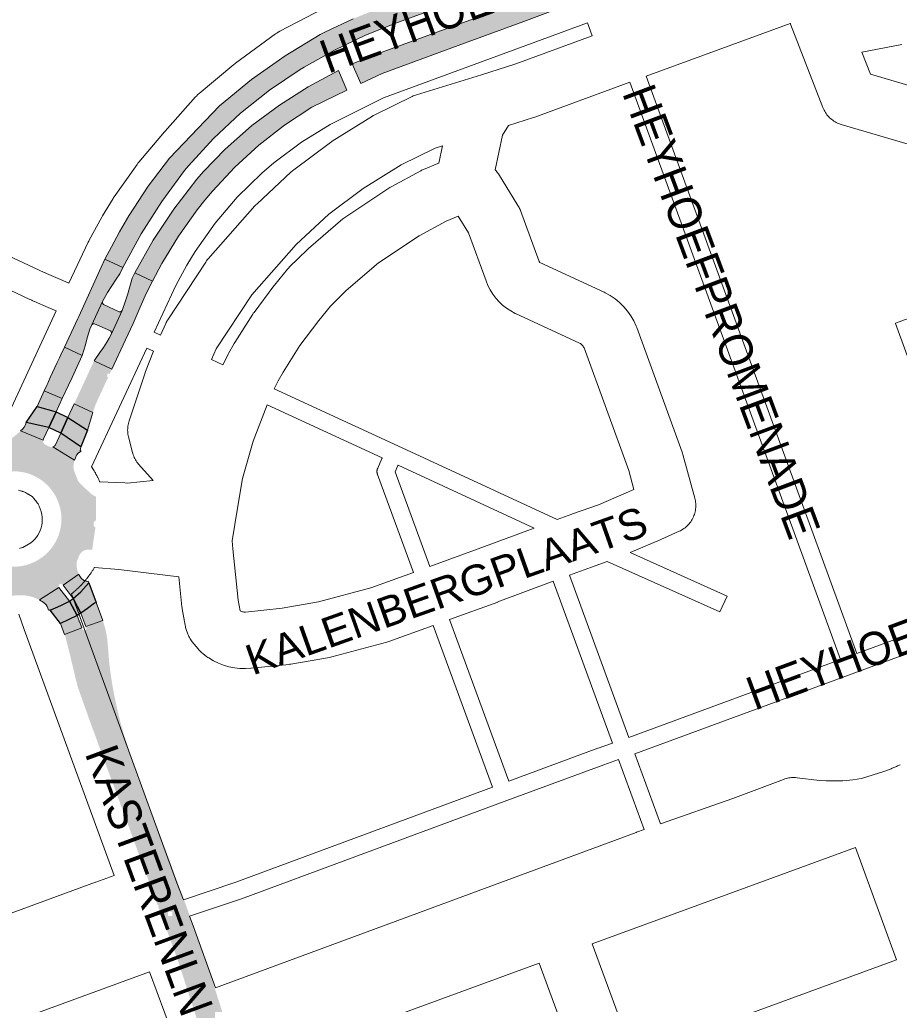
# Paper-space layout 'Layout1' of a CAD drawing. Header units: metres. Extents: x 123097 to 144122, y 392739 to 407589.
# Tile 61 of 256: x 128288 to 128491, y 398719 to 398946. Entities that reach past the tile are written whole.
import ezdxf
from ezdxf.enums import TextEntityAlignment as Align

# ---------------------------------------------------------------- set-up
doc = ezdxf.new("R2010")
doc.units = ezdxf.units.M
doc.header["$MEASUREMENT"] = 0
for name, color, linetype, lineweight in [('gs-anno-wegen algemeen tekst', 7, 'Continuous', 0), ('gs-knt-aanvullende hoofdweg', 7, 'Continuous', 0), ('gs-knt-fietspaden', 7, 'Continuous', 0), ('gs-knt-paden', 7, 'Continuous', 0), ('gs-knt-wegen algemeen', 7, 'Continuous', 0), ('ir-ARC-asfalt-hoofdwegen-te inspecteren', 5, 'Continuous', 0), ('ir-ARC-fietspaden naastliggend- te inspecteren', 1, 'Continuous', 0)]:
    doc.layers.add(name, color=color, linetype=linetype, lineweight=lineweight)
doc.styles.add('Style-Arial', font='arial.ttf')

psp = doc.layouts.get("Layout1")

# ---------------------------------------------------------------- hatches: boundary and pattern name
at = {"layer": 'ir-ARC-asfalt-hoofdwegen-te inspecteren', "linetype": 'Continuous', "lineweight": 13}
for points in [[(128407.186, 398957.054), (128405.568, 398961.317), (128402.223, 398960.087), (128401.87, 398959.936), (128401.502, 398959.825), (128398.855, 398958.854), (128397.79, 398958.483), (128383.627, 398953.276), (128371.316, 398948.725), (128364.935, 398946.192), (128358.721, 398943.272), (128357.37, 398942.58), (128349.237, 398937.68), (128341.485, 398932.198), (128334.154, 398926.163), (128322.625, 398914.053), (128317.707, 398907.606), (128313.27, 398900.82), (128311.133, 398897.145), (128309.269, 398893.642), (128307.752, 398890.85), (128311.844, 398888.896), (128316.078, 398896.656), (128320.83, 398904.108), (128326.08, 398911.22), (128327.03, 398912.33), (128332.773, 398918.619), (128338.999, 398924.429), (128345.67, 398929.723), (128352.742, 398934.468), (128353.67, 398935.04), (128360.603, 398938.927), (128367.768, 398942.366), (128375.137, 398945.344), (128398.429, 398953.877), (128406.721, 398956.878)], [(128371.99, 398938.641), (128364.724, 398935.795), (128366.718, 398931.259), (128371.62, 398933.61), (128390.577, 398940.595), (128404.253, 398945.587), (128410.413, 398947.844), (128410.572, 398947.903), (128408.996, 398952.182), (128408.504, 398951.99)], [(128298.429, 398870.571), (128302.52, 398868.653), (128303.273, 398871.079), (128303.578, 398872.378), (128303.953, 398873.662), (128304.305, 398874.681), (128304.699, 398875.68), (128307.193, 398881.041), (128308.355, 398883.175), (128310.358, 398886.197), (128311.154, 398887.441), (128311.844, 398888.896), (128307.752, 398890.85), (128306.919, 398888.95), (128301.718, 398877.644), (128301.506, 398877.185)], [(128305.258, 398867.428), (128309.348, 398865.482), (128312.481, 398872.215), (128314.223, 398876.03), (128315.887, 398879.782), (128317.363, 398883.028), (128318.677, 398885.72), (128314.663, 398887.671), (128314.05, 398886.42), (128313.049, 398882.801), (128312.515, 398881.24), (128311.712, 398878.966), (128309.238, 398873.629), (128308.723, 398872.644), (128308.166, 398871.68), (128307.399, 398870.488), (128306.57, 398869.34)]]:
    psp.add_hatch(color=5, dxfattribs=at).paths.add_polyline_path(points, flags=0)
at = {"layer": 'ir-ARC-asfalt-hoofdwegen-te inspecteren', "linetype": 'Continuous', "lineweight": 13, "extrusion": (0, 0, -1)}
for points in [[(-128318.677, 398885.72), (-128320.826, 398889.793), (-128324.697, 398896.132), (-128329.014, 398902.175), (-128330.802, 398904.43), (-128332.497, 398906.454), (-128337.643, 398911.967), (-128343.206, 398917.058), (-128349.153, 398921.696), (-128355.446, 398925.852), (-128363.499, 398929.715), (-128361.534, 398934.248), (-128354.599, 398930.51), (-128347.951, 398926.283), (-128341.623, 398921.59), (-128340.81, 398920.93), (-128335.465, 398916.154), (-128330.476, 398911.006), (-128328.896, 398909.204), (-128323.651, 398902.366), (-128318.899, 398895.176), (-128314.663, 398887.671)], [(-128304.699, 398875.68), (-128304.977, 398875.943), (-128305.359, 398875.955), (-128309.036, 398874.295), (-128309.252, 398873.997), (-128309.238, 398873.629), (-128311.712, 398878.966), (-128311.416, 398878.713), (-128311.027, 398878.709), (-128307.425, 398880.372), (-128307.183, 398880.663), (-128307.193, 398881.041)], [(-128297.284, 398868.068), (-128297.596, 398868.75), (-128297.572, 398868.761), (-128298.429, 398870.571), (-128302.52, 398868.653), (-128300.175, 398863.579), (-128299.371, 398861.823), (-128297.927, 398858.717), (-128293.776, 398860.479), (-128294.461, 398861.964), (-128294.468, 398861.961), (-128294.518, 398862.087), (-128294.525, 398862.103), (-128294.572, 398862.223), (-128294.744, 398862.659), (-128294.741, 398862.66), (-128295.105, 398863.599), (-128296.738, 398867.001), (-128297.251, 398868.083)], [(-128303.372, 398806.2), (-128302.207, 398809.314), (-128303.719, 398810.334), (-128305.315, 398811.633), (-128305.741, 398811.722), (-128307.258, 398807.633)]]:
    psp.add_hatch(color=5, dxfattribs=at).paths.add_polyline_path(points, flags=0)
h = psp.add_hatch(color=5, dxfattribs=at)
h.paths.add_polyline_path([(-128304.971, 398855.5), (-128305.437, 398856.918), (-128305.427, 398856.923), (-128305.473, 398857.027), (-128305.479, 398857.045), (-128305.614, 398857.347), (-128305.729, 398857.609), (-128305.73, 398857.609), (-128306.408, 398859.13), (-128309.348, 398865.482), (-128305.258, 398867.428), (-128302.054, 398860.491), (-128300.646, 398857.499)])
h.paths.add_polyline_path([(-128308.509, 398863.675), (-128308.823, 398864.355), (-128308.46, 398864.523), (-128308.146, 398863.842)], flags=16)
psp.add_hatch(color=5, dxfattribs=at).paths.add_polyline_path([(-128289.588, 398853.24), (-128294.831, 398852.082), (-128293.584, 398849.414), (-128293.496, 398849.14), (-128288.337, 398851.282, -0.183496)])
h = psp.add_hatch(color=5, dxfattribs=at)
h.paths.add_polyline_path([(-128294.048, 398848.073), (-128295.022, 398847.613, -0.2042041), (-128295.786, 398847.575), (-128300.723, 398844.518), (-128300.518, 398843.358, -0.1016871), (-128300.657, 398842.072), (-128301.478, 398839.91, -0.0891986), (-128302.02, 398839.187), (-128304.242, 398837.073, -0.1073435), (-128305.679, 398836.117), (-128305.71, 398830.602, -0.4297041), (-128305.194, 398830.149), (-128305.164, 398829.635, -0.4237058), (-128305.565, 398829.119), (-128304.81, 398823.873), (-128303.926, 398823.927, -0.2815497), (-128301.935, 398822.803), (-128301.286, 398821.248, -0.1451406), (-128301.713, 398818.306), (-128298.114, 398815.775), (-128298.044, 398815.85, -0.9492818), (-128297.162, 398815.24), (-128292.653, 398812.344, -0.1490744), (-128287.346, 398813.379, 0.1049633), (-128281.643, 398814.196, 0.081374), (-128273.415, 398819.536, 0.1059928), (-128271.877, 398821.695), (-128270.503, 398824.738, -0.1193864), (-128267.021, 398830.596), (-128268.482, 398835.527), (-128268.646, 398835.465, -0.4145452), (-128269.875, 398836.149), (-128270.002, 398836.688, -0.4223871), (-128269.314, 398837.9), (-128271.885, 398842.969, -0.0835507), (-128275.426, 398844.517), (-128276.633, 398845.426, 0.0892847), (-128280.737, 398847.295, -0.1512507), (-128288.337, 398851.282), (-128293.496, 398849.14, -0.3340192)])
h.paths.add_polyline_path([(-128285.81, 398841.933, -0.5603813), (-128277.357, 398825.164, -0.2608033), (-128286.827, 398819.994, -0.2924163), (-128296.786, 398826.513, -0.5689597)], flags=16)
at = {"layer": 'ir-ARC-asfalt-hoofdwegen-te inspecteren', "linetype": 'Continuous', "lineweight": 13}
for points in [[(128302.083, 398846.541, 0.1647494), (128300.723, 398844.518), (128295.786, 398847.575, 0.2011497), (128296.341, 398848.089), (128297.583, 398850.778), (128302.232, 398847.564), (128302.061, 398846.706), (128302.258, 398846.64)], [(128301.713, 398818.306, 0.053291), (128302.273, 398817.366), (128302.915, 398816.806), (128303.275, 398816.835), (128303.465, 398816.648, 0.1556671), (128303.902, 398816.634), (128303.938, 398816.482), (128304.044, 398816.297), (128302.229, 398814.239), (128300.421, 398812.659), (128298.114, 398815.775)], [(128294.75, 398809.99, 0.1423406), (128293.943, 398811.515, 0.0410642), (128292.653, 398812.344), (128297.162, 398815.24), (128299.607, 398812.085), (128297.604, 398811.037), (128295.151, 398810.001), (128295.043, 398810.089)], [(128301.937, 398807.237, 0.0011625), (128301.95, 398807.233), (128302.441, 398805.92), (128298.461, 398804.387), (128297.551, 398806.952), (128301.367, 398808.792), (128301.831, 398807.552, 0.0936372), (128301.799, 398807.482, 0.3952168)]]:
    psp.add_hatch(color=5, dxfattribs=at).paths.add_polyline_path(points)
h = psp.add_hatch(color=5, dxfattribs=at)
h.paths.add_polyline_path([(128302.546, 398805.644, 1.0097835), (128303.459, 398805.97), (128303.372, 398806.2), (128307.258, 398807.633), (128307.451, 398807.041, -0.0576332), (128308.395, 398802.146), (128308.622, 398799.324), (128308.62, 398799.324), (128308.684, 398798.576), (128308.684, 398798.576), (128308.766, 398797.63, 0.0436318), (128312.186, 398781.145), (128312.184, 398781.145), (128312.21, 398781.064, 0.0001793), (128312.23, 398780.998), (128312.368, 398780.58), (128312.416, 398780.431), (128312.417, 398780.432), (128313.942, 398775.803), (128318.828, 398762.522), (128318.957, 398762.17), (128318.959, 398762.171), (128322.738, 398752.067), (128327.799, 398738.257), (128327.799, 398738.257), (128328.057, 398737.553), (128328.057, 398737.553), (128329.673, 398733.145), (128330.335, 398731.262), (128331.111, 398728.752), (128332.19, 398725.553), (128335.22, 398716.161), (128335.217, 398716.16), (128335.332, 398715.813), (128336.353, 398712.648), (128330.469, 398710.87), (128329.814, 398713.101), (128329.824, 398713.104), (128329.711, 398713.452), (128329.708, 398713.462), (128325.222, 398727.262), (128325.156, 398727.47), (128324.55, 398729.371), (128322.131, 398735.943), (128322.132, 398735.943), (128322, 398736.3), (128320.032, 398741.648), (128320.032, 398742.101), (128319.865, 398742.101), (128318.337, 398746.253), (128318.338, 398746.253), (128318.199, 398746.63), (128315.183, 398754.825), (128313.28, 398760.027), (128312.29, 398762.707), (128312.294, 398762.708), (128312.034, 398763.412), (128312.03, 398763.41), (128310.692, 398767.033), (128307.089, 398776.77), (128306.129, 398779.415), (128306.131, 398779.415), (128306.001, 398779.767), (128304.445, 398783.965), (128301.453, 398792.416), (128301.082, 398793.915), (128299.979, 398798.522), (128298.692, 398803.723), (128298.461, 398804.387), (128302.441, 398805.92)])
h.paths.add_polyline_path([(128331.313, 398712.754), (128331.313, 398713.754), (128332.313, 398713.754), (128332.313, 398712.754)], flags=16)
h.paths.add_polyline_path([(128322.248, 398739.545), (128322.248, 398740.545), (128323.248, 398740.545), (128323.248, 398739.545)], flags=16)
at = {"layer": 'ir-ARC-fietspaden naastliggend- te inspecteren', "linetype": 'Continuous', "lineweight": 30, "extrusion": (0, 0, -1)}
for points in [[(-128304.044, 398816.297), (-128305.741, 398811.722), (-128305.315, 398811.633), (-128303.719, 398810.334), (-128302.207, 398809.314), (-128300.421, 398812.659), (-128302.229, 398814.239)], [(-128297.551, 398806.952), (-128295.151, 398810.001), (-128297.604, 398811.037), (-128299.607, 398812.085), (-128301.367, 398808.792)]]:
    psp.add_hatch(color=1, dxfattribs=at).paths.add_polyline_path(points, flags=0)

# ---------------------------------------------------------------- linework, layer by layer
at = {"layer": 'gs-knt-aanvullende hoofdweg', "color": 7, "linetype": 'Continuous', "flags": 128}
for points in [[(128299.469, 398885.263), (128303.92, 398894.768), (128304.016, 398894.965), (128304.117, 398895.16), (128307.006, 398900.494), (128307.102, 398900.665), (128307.202, 398900.834), (128309.609, 398904.772), (128309.744, 398904.984), (128309.886, 398905.192), (128315.158, 398912.646), (128315.358, 398912.916), (128315.57, 398913.177), (128321.505, 398920.15), (128321.609, 398920.269), (128328.641, 398928.186), (128328.831, 398928.392), (128328.895, 398928.459), (128329.028, 398928.59), (128329.163, 398928.718), (128329.232, 398928.781), (128329.443, 398928.964), (128337.475, 398935.67), (128337.66, 398935.819), (128337.85, 398935.963), (128347.076, 398942.722), (128347.315, 398942.89), (128347.396, 398942.944), (128347.56, 398943.049), (128347.727, 398943.149), (128347.812, 398943.198), (128348.069, 398943.337), (128360.209, 398949.605)], [(128418.892, 398945.213), (128371.887, 398927.97), (128359.658, 398921.862), (128353.006, 398917.758), (128346.633, 398912.994), (128343.881, 398910.632), (128338.204, 398905.057), (128333.139, 398899.106), (128328.544, 398892.609), (128326.603, 398889.435), (128324.064, 398884.745), (128319.063, 398873.992)], [(128284.349, 398852.675), (128296.505, 398878.897)], [(128317.371, 398870.345), (128304.689, 398842.985)], [(128304.689, 398842.985), (128304.751, 398842.893), (128304.986, 398842.542), (128305.263, 398842.074), (128305.349, 398841.927), (128305.439, 398841.77), (128305.457, 398841.739), (128305.546, 398841.582), (128305.592, 398841.5), (128305.679, 398841.342), (128305.723, 398841.261), (128305.808, 398841.102), (128305.86, 398841.002), (128305.943, 398840.841), (128305.977, 398840.775), (128306.058, 398840.614), (128306.107, 398840.514), (128306.186, 398840.351), (128306.234, 398840.25), (128306.31, 398840.087), (128306.341, 398840.021), (128306.416, 398839.856), (128306.447, 398839.787), (128306.52, 398839.622), (128306.546, 398839.56)], [(128288.105, 398824.223), (128288.201, 398824.248), (128288.848, 398824.422), (128290.694, 398825.486), (128291.153, 398825.88), (128291.558, 398826.294), (128291.575, 398826.313), (128291.958, 398826.782), (128292.298, 398827.282), (128292.593, 398827.811), (128292.84, 398828.363), (128293.037, 398828.935), (128293.038, 398828.939), (128293.044, 398828.96), (128293.188, 398829.544), (128293.192, 398829.566), (128293.278, 398830.134), (128293.28, 398830.143), (128293.281, 398830.158), (128293.283, 398830.178), (128293.318, 398830.75), (128293.319, 398830.763), (128293.319, 398830.779), (128293.319, 398830.794), (128293.301, 398831.389), (128293.3, 398831.4), (128293.299, 398831.41), (128293.225, 398832.018), (128293.072, 398832.672), (128292.863, 398833.31), (128292.6, 398833.929), (128292.336, 398834.425), (128292.331, 398834.434), (128292.279, 398834.518), (128292.228, 398834.598), (128292.186, 398834.662), (128292.137, 398834.736), (128292.084, 398834.813), (128292.033, 398834.885), (128291.988, 398834.947), (128291.942, 398835.008), (128291.877, 398835.093), (128291.83, 398835.153), (128291.782, 398835.213), (128291.712, 398835.297), (128291.663, 398835.356), (128291.613, 398835.414), (128291.551, 398835.483), (128291.499, 398835.54), (128290.958, 398836.128), (128290.256, 398836.598), (128290.179, 398836.649), (128290.099, 398836.699), (128290.034, 398836.74), (128289.949, 398836.791), (128289.43, 398837.069), (128289.425, 398837.071), (128289.418, 398837.074), (128288.881, 398837.303), (128288.867, 398837.308), (128288.781, 398837.34), (128288.697, 398837.37), (128288.619, 398837.396), (128288.537, 398837.423), (128287.863, 398837.633)], [(128305.346, 398819.836), (128305.3, 398819.759), (128305.269, 398819.707), (128305.264, 398819.697), (128305.171, 398819.542), (128305.123, 398819.463), (128305.028, 398819.309), (128304.967, 398819.212), (128304.87, 398819.06), (128304.839, 398819.012), (128304.741, 398818.861), (128304.671, 398818.755), (128304.569, 398818.604), (128304.518, 398818.529), (128304.415, 398818.379), (128304.368, 398818.313), (128304.282, 398818.192), (128304.264, 398818.165), (128304.21, 398818.091), (128304.104, 398817.945), (128304.05, 398817.871), (128303.942, 398817.726), (128303.872, 398817.633), (128303.762, 398817.49), (128303.706, 398817.418), (128303.594, 398817.276), (128303.557, 398817.23), (128303.444, 398817.089), (128303.35, 398816.974), (128303.234, 398816.835), (128303.196, 398816.79), (128303.174, 398816.764), (128303.079, 398816.652), (128303.023, 398816.587), (128302.905, 398816.451), (128302.807, 398816.34), (128302.686, 398816.206), (128302.646, 398816.162), (128302.524, 398816.029), (128302.484, 398815.986), (128302.361, 398815.854), (128302.26, 398815.747), (128302.134, 398815.617), (128302.072, 398815.554), (128301.951, 398815.433), (128301.945, 398815.426), (128301.904, 398815.385), (128301.776, 398815.258), (128301.691, 398815.176), (128301.561, 398815.051), (128301.498, 398814.99), (128301.366, 398814.866), (128301.301, 398814.806), (128301.168, 398814.684), (128301.08, 398814.605), (128300.945, 398814.485), (128300.901, 398814.446), (128300.765, 398814.327), (128300.652, 398814.23), (128300.623, 398814.206), (128300.514, 398814.114), (128300.469, 398814.077), (128300.33, 398813.962), (128300.265, 398813.908), (128300.124, 398813.794), (128300.035, 398813.724)]]:
    psp.add_lwpolyline(points, dxfattribs=at)
at = {"layer": 'gs-knt-fietspaden', "color": 7, "linetype": 'Continuous', "flags": 128}
for points in [[(128296.505, 398878.897), (128294.71, 398879.677), (128291.527, 398881.06), (128291.482, 398881.08), (128290.973, 398881.301), (128290.884, 398881.34), (128290.538, 398881.49), (128290.446, 398881.531), (128276.439, 398888.102), (128276.436, 398888.104), (128271.435, 398890.45), (128147.403, 398947.519)], [(128276.201, 398895.968), (128279.417, 398894.459), (128293.771, 398887.74), (128293.815, 398887.72), (128294.278, 398887.519), (128294.323, 398887.499), (128297.508, 398886.115), (128299.469, 398885.263)], [(128480.629, 398755.365), (128420.03, 398733.176)], [(128407.804, 398728.7), (128340.253, 398703.966)]]:
    psp.add_lwpolyline(points, dxfattribs=at)
at = {"layer": 'gs-knt-paden', "color": 7, "linetype": 'Continuous', "flags": 128}
for points in [[(128432.444, 398932.94), (128481.003, 398800.007), (128596.082, 398842.27), (128596.098, 398842.276), (128610.845, 398847.553)], [(128414.799, 398818.031), (128428.443, 398780.692), (128477.23, 398798.621), (128428.67, 398931.558)], [(128346.741, 398860.992), (128375.223, 398847.83), (128411.943, 398830.861)], [(128371.629, 398845.062), (128345.134, 398857.306)], [(128378.852, 398818.69), (128370.542, 398841.192), (128370.511, 398841.283), (128370.485, 398841.375), (128370.462, 398841.469), (128370.444, 398841.564), (128370.431, 398841.659), (128370.422, 398841.755), (128370.418, 398841.851), (128370.419, 398841.947), (128370.424, 398842.044), (128370.434, 398842.139), (128370.448, 398842.235), (128370.467, 398842.329), (128370.49, 398842.423), (128370.518, 398842.515), (128370.55, 398842.605), (128370.587, 398842.695), (128371.575, 398844.95), (128371.602, 398845.009), (128371.629, 398845.062)], [(128612.224, 398843.777), (128597.46, 398838.493), (128480.499, 398795.539), (128429.826, 398776.918), (128435.762, 398760.767)], [(128375.281, 398843.374), (128375.231, 398843.277), (128374.594, 398841.824), (128382.633, 398820.058)], [(128406.635, 398828.885), (128375.281, 398843.374)], [(128449.435, 398809.563), (128449.431, 398809.563), (128449.428, 398809.564), (128423.485, 398821.192)], [(128387.132, 398807.84), (128400.811, 398770.586), (128421.323, 398778.168), (128421.356, 398778.18), (128424.659, 398779.335), (128411.031, 398816.629)], [(128325.832, 398743.267), (128337.879, 398747.325), (128397.04, 398769.192), (128383.352, 398806.472)], [(128431.967, 398759.44), (128426.042, 398775.56), (128422.7, 398774.392), (128400.315, 398766.117), (128339.245, 398743.545), (128339.19, 398743.525), (128327.231, 398739.496)]]:
    psp.add_lwpolyline(points, dxfattribs=at)
psp.add_lwpolyline([(128428.751, 398823.237), (128451.069, 398813.233), (128451.072, 398813.232, -0.3995972), (128451.077, 398813.219), (128451.075, 398813.216), (128449.441, 398809.568), (128449.435, 398809.563)], format="xyb", dxfattribs=at)
at = {"layer": 'gs-knt-wegen algemeen', "color": 7, "linetype": 'Continuous', "flags": 128}
for points in [[(128319.063, 398873.992), (128320.539, 398873.292), (128321.75, 398875.98), (128321.86, 398876.212), (128321.98, 398876.439), (128322.108, 398876.661), (128322.244, 398876.879), (128330.971, 398890.162), (128331.147, 398890.416), (128331.335, 398890.662), (128331.534, 398890.899), (128342.294, 398903.07), (128342.504, 398903.297), (128342.725, 398903.514), (128350.684, 398910.954), (128350.866, 398911.117), (128351.054, 398911.274), (128351.247, 398911.423), (128359.689, 398917.696), (128359.907, 398917.852), (128360.132, 398917.998), (128369.388, 398923.76), (128369.572, 398923.87), (128369.761, 398923.975), (128369.952, 398924.073), (128378.543, 398928.304), (128378.779, 398928.414), (128379.019, 398928.515), (128379.263, 398928.606), (128379.511, 398928.687), (128394.523, 398933.289), (128402.43, 398935.81), (128419.978, 398942.239), (128418.892, 398945.213)], [(128465.633, 398945.1), (128432.444, 398932.94)], [(128495.433, 398916.534), (128477.39, 398921.832), (128477.091, 398921.927), (128476.798, 398922.037), (128476.51, 398922.161), (128476.228, 398922.298), (128475.954, 398922.449), (128475.687, 398922.613), (128475.428, 398922.789), (128475.178, 398922.978), (128474.937, 398923.179), (128474.706, 398923.391), (128474.486, 398923.614), (128474.276, 398923.847), (128474.078, 398924.09), (128473.893, 398924.342), (128473.719, 398924.603), (128473.558, 398924.872), (128473.41, 398925.149), (128473.276, 398925.432), (128473.156, 398925.721), (128465.684, 398944.96), (128465.667, 398945.004), (128465.633, 398945.1)], [(128491.332, 398940.276), (128482.155, 398938.513), (128484.132, 398933.422), (128499.453, 398928.923)], [(128428.67, 398931.558), (128406.778, 398923.537), (128406.517, 398923.448), (128400.72, 398921.599), (128399.324, 398919.367), (128397.677, 398911.407), (128397.863, 398911.193), (128398.05, 398910.958), (128398.225, 398910.715), (128398.389, 398910.464), (128402.897, 398903.21), (128403.032, 398902.983), (128403.158, 398902.75), (128403.274, 398902.512), (128403.381, 398902.27), (128403.477, 398902.023), (128407.798, 398890.287), (128407.839, 398890.172), (128407.847, 398890.151), (128407.857, 398890.132), (128407.869, 398890.113), (128407.882, 398890.095), (128407.896, 398890.078), (128407.912, 398890.063), (128407.929, 398890.049), (128407.947, 398890.037), (128422.739, 398883.218), (128422.999, 398883.091), (128424.164, 398882.425), (128425.267, 398881.659), (128426.3, 398880.801), (128427.254, 398879.857), (128428.123, 398878.833), (128428.9, 398877.738), (128429.579, 398876.58), (128430.155, 398875.367), (128430.217, 398875.215), (128430.276, 398875.061), (128440.732, 398846.365), (128440.818, 398846.113), (128440.893, 398845.858), (128443.65, 398835.808), (128443.727, 398835.5), (128443.788, 398835.188), (128443.834, 398834.874), (128443.865, 398834.558), (128443.88, 398834.24), (128443.88, 398833.923), (128443.864, 398833.605), (128443.833, 398833.289), (128443.787, 398832.975), (128443.725, 398832.664), (128443.648, 398832.355), (128443.556, 398832.051), (128443.449, 398831.752), (128443.328, 398831.458), (128443.193, 398831.171), (128443.044, 398830.89), (128442.881, 398830.617), (128442.705, 398830.353), (128442.517, 398830.097), (128442.316, 398829.851), (128442.104, 398829.615), (128441.88, 398829.389), (128441.645, 398829.175), (128441.401, 398828.972), (128441.146, 398828.782), (128440.883, 398828.604), (128440.612, 398828.439), (128440.332, 398828.288), (128440.046, 398828.151), (128435.784, 398826.23), (128435.659, 398826.176), (128428.751, 398823.237)], [(128341.594, 398882.621), (128333.408, 398870.159), (128332.313, 398867.731), (128334.939, 398866.496), (128336.038, 398868.731), (128336.13, 398868.912), (128336.229, 398869.091), (128337.546, 398871.394), (128337.692, 398871.638), (128341.784, 398878.117), (128341.935, 398878.345), (128342.095, 398878.567), (128346.688, 398884.642), (128346.837, 398884.831), (128349.838, 398888.509), (128349.987, 398888.685), (128350.142, 398888.856), (128350.304, 398889.021), (128354.307, 398892.981), (128354.472, 398893.139), (128354.643, 398893.291), (128362.583, 398900.112), (128362.789, 398900.282), (128363.001, 398900.443), (128363.22, 398900.595), (128373.147, 398907.197), (128373.402, 398907.358), (128373.663, 398907.506), (128380.505, 398911.195), (128380.704, 398911.297), (128380.906, 398911.393), (128381.111, 398911.482), (128384.465, 398912.866), (128384.702, 398912.957), (128385.52, 398916.911), (128383.826, 398916.392), (128375.994, 398912.535), (128367.24, 398907.086), (128359.307, 398901.192), (128351.843, 398894.214), (128341.598, 398882.625), (128341.597, 398882.623), (128341.594, 398882.621)], [(128411.943, 398830.861), (128415.343, 398832.127), (128415.451, 398832.166), (128421.45, 398834.279), (128429.615, 398837.754), (128428.407, 398842.157), (128418.117, 398870.4), (128418.017, 398870.587), (128417.901, 398870.766), (128417.769, 398870.934), (128417.624, 398871.089), (128417.466, 398871.232), (128417.296, 398871.36), (128417.116, 398871.473), (128402.372, 398878.27), (128402.223, 398878.341), (128401.221, 398878.888), (128400.27, 398879.52), (128399.376, 398880.231), (128398.547, 398881.017), (128397.788, 398881.871), (128397.105, 398882.787), (128396.504, 398883.758), (128395.988, 398884.777), (128395.562, 398885.836), (128391.488, 398896.902), (128389.125, 398900.704), (128386.387, 398899.574), (128380.106, 398896.188), (128370.763, 398889.975), (128363.301, 398883.564), (128359.707, 398880.009), (128357.001, 398876.693), (128352.648, 398870.936), (128352.646, 398870.933), (128352.644, 398870.931)], [(128352.644, 398870.931), (128348.778, 398864.807), (128347.632, 398862.804), (128346.741, 398860.992)], [(128306.546, 398839.56), (128312.346, 398839.27), (128312.905, 398839.242), (128318.874, 398839.813), (128315.52, 398843.612), (128315.321, 398843.849), (128315.133, 398844.096), (128314.956, 398844.351), (128314.792, 398844.615), (128314.641, 398844.886), (128314.503, 398845.164), (128314.379, 398845.448), (128314.268, 398845.738), (128314.171, 398846.033), (128314.088, 398846.332), (128313.181, 398849.937), (128313.113, 398850.237), (128313.059, 398850.54), (128313.02, 398850.845), (128312.995, 398851.152), (128312.984, 398851.46), (128312.989, 398851.767), (128313.007, 398852.074), (128313.04, 398852.38), (128313.088, 398852.684), (128313.15, 398852.986), (128313.226, 398853.284), (128313.316, 398853.578), (128316.981, 398864.605), (128317.044, 398864.783), (128317.111, 398864.959), (128318.956, 398869.594), (128317.371, 398870.345)], [(128345.134, 398857.306), (128341.863, 398848.897), (128339.473, 398840.308), (128338.327, 398833.441), (128337.074, 398825.925), (128337.251, 398824.137), (128338.425, 398812.318), (128338.871, 398809.834), (128338.881, 398809.826), (128339.052, 398809.743), (128339.229, 398809.673), (128339.412, 398809.618), (128339.598, 398809.579), (128339.787, 398809.555), (128339.977, 398809.546), (128340.168, 398809.554), (128348.597, 398810.424), (128356.932, 398811.876), (128369.005, 398815.134), (128378.852, 398818.69)], [(128382.633, 398820.058), (128393.771, 398824.096), (128406.635, 398828.885)], [(128423.485, 398821.192), (128419.831, 398819.905), (128414.799, 398818.031)], [(128383.352, 398806.472), (128373.173, 398802.796), (128372.918, 398802.71), (128372.658, 398802.634), (128360.037, 398799.228), (128359.749, 398799.157), (128359.458, 398799.1), (128350.608, 398797.559), (128350.384, 398797.524), (128350.16, 398797.496), (128341.455, 398796.597), (128341.378, 398796.59), (128340.107, 398796.527), (128338.835, 398796.569), (128337.571, 398796.717), (128336.324, 398796.969), (128335.102, 398797.324), (128333.913, 398797.779), (128332.767, 398798.331), (128331.67, 398798.976), (128331.455, 398799.121), (128331.246, 398799.274), (128330.32, 398799.983), (128330.08, 398800.175), (128329.85, 398800.378), (128329.63, 398800.592), (128329.42, 398800.816), (128329.221, 398801.049), (128327.884, 398802.696), (128327.707, 398802.924), (128327.54, 398803.159), (128327.384, 398803.402), (128327.239, 398803.652), (128327.105, 398803.907), (128326.982, 398804.169), (128326.872, 398804.435), (128326.773, 398804.706), (128326.485, 398805.555), (128326.411, 398805.787), (128326.345, 398806.022), (128326.289, 398806.259), (128326.241, 398806.498), (128325.564, 398810.27), (128325.524, 398810.523), (128325.494, 398810.777), (128324.81, 398817.666), (128310.972, 398819.361), (128305.346, 398819.836)], [(128411.031, 398816.629), (128398.287, 398811.884), (128398.235, 398811.865), (128387.132, 398807.84)], [(128300.035, 398813.724), (128301.394, 398810.012), (128301.396, 398810.009)], [(128301.396, 398810.009), (128324.351, 398747.217), (128325.832, 398743.267)], [(128309.882, 398748.875), (128289.168, 398805.537), (128287.885, 398809.039)], [(128435.762, 398760.767), (128452.427, 398766.593), (128464.112, 398771.026), (128464.407, 398771.13), (128464.706, 398771.219), (128465.01, 398771.294), (128465.316, 398771.355), (128465.625, 398771.4), (128465.936, 398771.431), (128466.248, 398771.447), (128466.561, 398771.447), (128466.873, 398771.433), (128467.184, 398771.404), (128472.359, 398770.793), (128473.927, 398770.683), (128477.729, 398770.659), (128480.038, 398770.886), (128482.081, 398771.25), (128487.216, 398772.81), (128487.426, 398772.891), (128487.636, 398772.972), (128487.846, 398773.055), (128488.055, 398773.138), (128488.265, 398773.222), (128488.474, 398773.307), (128488.683, 398773.393), (128488.89, 398773.479), (128489.099, 398773.566), (128489.306, 398773.654), (128489.514, 398773.743), (128489.721, 398773.832), (128489.928, 398773.922), (128490.134, 398774.013), (128490.34, 398774.105), (128490.545, 398774.197), (128490.751, 398774.291), (128490.956, 398774.384)], [(128333.26, 398723.044), (128430.109, 398758.789), (128430.214, 398758.827), (128431.967, 398759.44)], [(128490.112, 398729.44), (128480.629, 398755.365)], [(128241.397, 398723.804), (128305.566, 398747.333), (128305.617, 398747.352), (128309.882, 398748.875)], [(128327.231, 398739.496), (128328.039, 398737.29), (128333.26, 398723.044)], [(128420.03, 398733.176), (128429.535, 398707.274)], [(128417.309, 398702.796), (128407.804, 398728.7)], [(128429.535, 398707.274), (128490.112, 398729.44)], [(128318.053, 398726.701), (128282.298, 398713.625), (128249.746, 398701.158)]]:
    psp.add_lwpolyline(points, dxfattribs=at)
for points in [[(128494.342, 398863.83), (128489.862, 398876.037, -0.3275632), (128489.866, 398876.047), (128514.329, 398885.026)], [(128318.565, 398518.349), (128343.792, 398621.863), (128344.576, 398627.233), (128344.656, 398628.266), (128322.518, 398633.659, -0.3682457), (128322.511, 398633.67), (128325.588, 398646.302, -0.384785), (128325.599, 398646.309), (128344.845, 398641.621), (128344.71, 398644.106), (128343.797, 398650.785), (128342.017, 398659.32), (128339.683, 398667.686), (128326.82, 398702.783), (128323.281, 398712.438), (128318.053, 398726.701)]]:
    psp.add_lwpolyline(points, format="xyb", dxfattribs=at)
at = {"layer": 'ir-ARC-asfalt-hoofdwegen-te inspecteren', "color": 5, "linetype": 'Continuous', "lineweight": 13, "flags": 128}
psp.add_lwpolyline([(128364.935, 398946.192), (128358.721, 398943.272), (128357.37, 398942.58), (128349.237, 398937.68), (128341.485, 398932.198), (128334.154, 398926.163), (128322.625, 398914.053), (128317.707, 398907.606), (128313.27, 398900.82), (128311.133, 398897.145), (128309.269, 398893.642), (128307.752, 398890.85), (128311.844, 398888.896), (128316.078, 398896.656), (128320.83, 398904.108), (128326.08, 398911.22), (128327.03, 398912.33), (128332.773, 398918.619), (128338.999, 398924.429), (128345.67, 398929.723), (128352.742, 398934.468), (128353.67, 398935.04), (128360.603, 398938.927), (128367.768, 398942.366), (128375.137, 398945.344), (128398.429, 398953.877)], dxfattribs=at)
for points in [[(128371.99, 398938.641), (128364.724, 398935.795), (128366.718, 398931.259), (128371.62, 398933.61), (128390.577, 398940.595), (128404.253, 398945.587), (128410.413, 398947.844), (128410.572, 398947.903), (128408.996, 398952.182), (128408.504, 398951.99)], [(128318.677, 398885.72), (128320.826, 398889.793), (128324.697, 398896.132), (128329.014, 398902.175), (128330.802, 398904.43), (128332.497, 398906.454), (128337.643, 398911.967), (128343.206, 398917.058), (128349.153, 398921.696), (128355.446, 398925.852), (128363.499, 398929.715), (128361.534, 398934.248), (128354.599, 398930.51), (128347.951, 398926.283), (128341.623, 398921.59), (128340.81, 398920.93), (128335.465, 398916.154), (128330.476, 398911.006), (128328.896, 398909.204), (128323.651, 398902.366), (128318.899, 398895.176), (128314.663, 398887.671)], [(128298.429, 398870.571), (128302.52, 398868.653), (128303.273, 398871.079), (128303.578, 398872.378), (128303.953, 398873.662), (128304.305, 398874.681), (128304.699, 398875.68), (128307.193, 398881.041), (128308.355, 398883.175), (128310.358, 398886.197), (128311.154, 398887.441), (128311.844, 398888.896), (128307.752, 398890.85), (128306.919, 398888.95), (128301.718, 398877.644), (128301.506, 398877.185)]]:
    psp.add_lwpolyline(points, close=True, dxfattribs=at)
at = {"layer": 'ir-ARC-asfalt-hoofdwegen-te inspecteren', "color": 5, "linetype": 'Continuous', "lineweight": 13}
for points in [[(128305.258, 398867.428), (128309.348, 398865.482), (128312.481, 398872.215), (128314.223, 398876.03), (128315.887, 398879.782), (128317.363, 398883.028), (128318.677, 398885.72), (128314.663, 398887.671), (128314.05, 398886.42), (128313.049, 398882.801), (128312.515, 398881.24), (128311.712, 398878.966), (128309.238, 398873.629), (128308.723, 398872.644), (128308.166, 398871.68), (128307.399, 398870.488), (128306.57, 398869.34)], [(128304.699, 398875.68), (128304.977, 398875.943), (128305.359, 398875.955), (128309.036, 398874.295), (128309.252, 398873.997), (128309.238, 398873.629), (128311.712, 398878.966), (128311.416, 398878.713), (128311.027, 398878.709), (128307.425, 398880.372), (128307.183, 398880.663), (128307.193, 398881.041)], [(128297.284, 398868.068), (128297.596, 398868.75), (128297.572, 398868.761), (128298.429, 398870.571), (128302.52, 398868.653), (128300.175, 398863.579), (128299.371, 398861.823), (128297.927, 398858.717), (128293.776, 398860.479), (128294.461, 398861.964), (128294.468, 398861.961), (128294.518, 398862.087), (128294.525, 398862.103), (128294.572, 398862.223), (128294.744, 398862.659), (128294.741, 398862.66), (128295.105, 398863.599), (128296.738, 398867.001), (128297.251, 398868.083)], [(128293.776, 398860.479), (128297.927, 398858.717), (128296.497, 398855.643), (128292.122, 398856.89)], [(128304.971, 398855.5), (128303.761, 398851.403), (128299.21, 398854.384), (128300.646, 398857.499)], [(128303.372, 398806.2), (128302.207, 398809.314), (128303.719, 398810.334), (128305.315, 398811.633), (128305.741, 398811.722), (128307.258, 398807.633)]]:
    psp.add_lwpolyline(points, close=True, dxfattribs=at)
for points in [[(128289.588, 398853.24), (128294.831, 398852.082), (128293.584, 398849.414), (128293.496, 398849.14), (128288.337, 398851.282, 0.183496)], [(128302.083, 398846.541, 0.1647494), (128300.723, 398844.518), (128295.786, 398847.575, 0.2011497), (128296.341, 398848.089), (128297.583, 398850.778), (128302.232, 398847.564), (128302.061, 398846.706), (128302.258, 398846.64)], [(128301.713, 398818.306, 0.053291), (128302.273, 398817.366), (128302.915, 398816.806), (128303.275, 398816.835), (128303.465, 398816.648, 0.1556671), (128303.902, 398816.634), (128303.938, 398816.482), (128304.044, 398816.297), (128302.229, 398814.239), (128300.421, 398812.659), (128298.114, 398815.775)], [(128294.75, 398809.99, 0.1423406), (128293.943, 398811.515, 0.0410642), (128292.653, 398812.344), (128297.162, 398815.24), (128299.607, 398812.085), (128297.604, 398811.037), (128295.151, 398810.001), (128295.043, 398810.089)], [(128301.937, 398807.237, 0.0011625), (128301.95, 398807.233), (128302.441, 398805.92), (128298.461, 398804.387), (128297.551, 398806.952), (128301.367, 398808.792), (128301.831, 398807.552, 0.0936372), (128301.799, 398807.482, 0.3952168)]]:
    psp.add_lwpolyline(points, format="xyb", close=True, dxfattribs=at)
psp.add_solid([(128293.776, 398860.479), (128297.927, 398858.717), (128292.122, 398856.89), (128296.497, 398855.643)], dxfattribs=at)
at = {"layer": 'ir-ARC-asfalt-hoofdwegen-te inspecteren', "color": 5, "linetype": 'Continuous', "lineweight": 13, "extrusion": (0, 0, -1)}
psp.add_solid([(-128304.971, 398855.5), (-128303.761, 398851.403), (-128300.646, 398857.499), (-128299.21, 398854.384)], dxfattribs=at)
at = {"layer": 'ir-ARC-fietspaden naastliggend- te inspecteren', "color": 1, "linetype": 'Continuous', "lineweight": 30}
for points in [[(128289.588, 398853.24), (128292.122, 398856.89), (128296.497, 398855.643), (128294.831, 398852.082)], [(128294.831, 398852.082), (128296.497, 398855.643), (128299.21, 398854.384), (128297.583, 398850.778)], [(128303.761, 398851.403), (128302.232, 398847.564), (128297.583, 398850.778), (128299.21, 398854.384)], [(128304.044, 398816.297), (128305.741, 398811.722), (128305.315, 398811.633), (128303.719, 398810.334), (128302.207, 398809.314), (128300.421, 398812.659), (128302.229, 398814.239)], [(128297.551, 398806.952), (128295.151, 398810.001), (128297.604, 398811.037), (128299.607, 398812.085), (128301.367, 398808.792)], [(128300.421, 398812.659), (128302.207, 398809.314), (128301.367, 398808.792), (128299.607, 398812.085)]]:
    psp.add_lwpolyline(points, close=True, dxfattribs=at)
at = {"layer": 'ir-ARC-fietspaden naastliggend- te inspecteren', "color": 1, "linetype": 'Continuous', "lineweight": 30, "extrusion": (0, 0, -1)}
for points in [[(-128289.588, 398853.24), (-128292.122, 398856.89), (-128294.831, 398852.082), (-128296.497, 398855.643)], [(-128303.761, 398851.403), (-128302.232, 398847.564), (-128299.21, 398854.384), (-128297.583, 398850.778)], [(-128300.421, 398812.659), (-128302.207, 398809.314), (-128299.607, 398812.085), (-128301.367, 398808.792)]]:
    psp.add_solid(points, dxfattribs=at)
at = {"layer": 'ir-ARC-fietspaden naastliggend- te inspecteren', "color": 1, "linetype": 'Continuous', "lineweight": 30}
psp.add_solid([(128294.831, 398852.082), (128296.497, 398855.643), (128297.583, 398850.778), (128299.21, 398854.384)], dxfattribs=at)

# ---------------------------------------------------------------- texts
at = {"layer": 'gs-anno-wegen algemeen tekst', "color": 7, "style": 'Style-Arial', "width": 0.909091}
psp.add_text('HEYHOEFDREEF', height=7.7, rotation=20.20499, dxfattribs=at).set_placement((128394.241, 398954.59), align=Align.TOP_CENTER)
for s, rotation, p in [('HEYHOEFPROMENADE', 290.528, (128449.793, 398878.791)), ('HEYHOEFPROMENADE', 20.3058, (128507.808, 398809.574)), ('KASTERENLN', 290.24957, (128317.945, 398747.766))]:
    psp.add_text(s, height=7.7, rotation=rotation, dxfattribs=at).set_placement(p, align=Align.MIDDLE_CENTER)
at = {"layer": 'gs-anno-wegen algemeen tekst', "color": 7, "style": 'Style-Arial'}
psp.add_text('KALENBERGPLAATS', height=7, rotation=19.56897, dxfattribs=at).set_placement((128386.427, 398814.498), align=Align.MIDDLE_CENTER)

doc.saveas('drawing.dxf')
